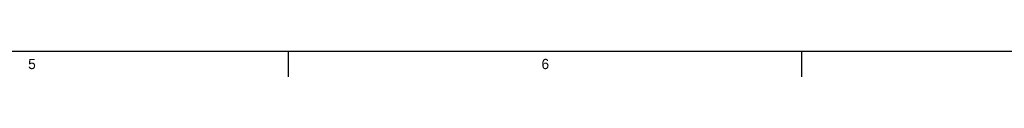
# Model space of a CAD drawing. Extents: x 0 to 826, y 15 to 621.
# Tile 16 of 27: x 468 to 660, y 15 to 20. Entities that reach past the tile are written whole.
import ezdxf
from ezdxf.enums import TextEntityAlignment as Align

# ---------------------------------------------------------------- set-up
doc = ezdxf.new("R2010")
doc.units = 0
doc.layers.add('LAYER0$C$L0', color=7, linetype='CONTINUOUS')
doc.layers.add('LAYER1$C$L1', color=7, linetype='CONTINUOUS')
doc.styles.add('SEACAD_ARIAL_TTF', font='txt')

msp = doc.modelspace()

# ---------------------------------------------------------------- linework, layer by layer
at = {"layer": 'LAYER0$C$L0', "color": 7, "linetype": 'CONTINUOUS'}
for p, q in [((20, 20), (821, 20)), ((520.625, 15), (520.625, 20)), ((620.75, 15), (620.75, 20))]:
    msp.add_line(p, q, dxfattribs=at)

# ---------------------------------------------------------------- texts
at = {"layer": 'LAYER1$C$L1', "color": 7, "linetype": 'CONTINUOUS', "style": 'SEACAD_ARIAL_TTF'}
for s, p in [('5', (469.8299, 18.49999)), ('6', (569.9549, 18.49999))]:
    msp.add_text(s, height=2, dxfattribs=at).set_placement(p, align=Align.TOP_LEFT)

doc.saveas('drawing.dxf')
